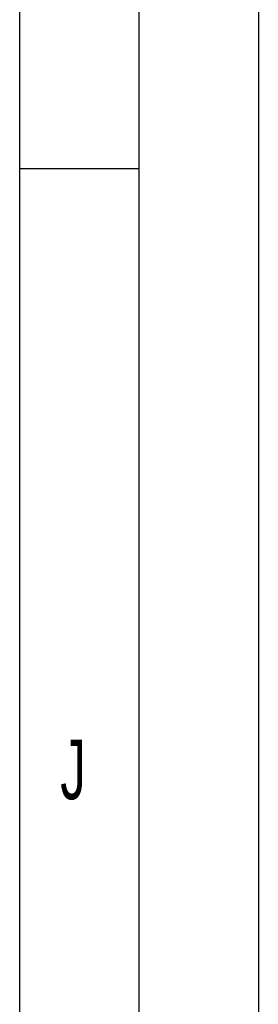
# Model space of a CAD drawing. Header units: millimetres. Extents: x 0 to 841, y 0 to 594.
# Tile 49 of 72: x 831 to 841, y 162 to 203. Entities that reach past the tile are written whole.
import ezdxf

# ---------------------------------------------------------------- set-up
doc = ezdxf.new("R2010")
doc.units = ezdxf.units.MM
doc.header["$LTSCALE"] = 46.255
doc.layers.get('0').update_dxf_attribs({"linetype": 'CONTINUOUS'})
doc.styles.add('TEXTSTYLE_2', font='txt')

msp = doc.modelspace()

# ---------------------------------------------------------------- linework, layer by layer
at = {"color": 5, "linetype": 'Continuous'}
for p, q in [((841, 594), (841, 0)), ((831, 584), (831, 10)), ((831, 197), (836, 197))]:
    msp.add_line(p, q, dxfattribs=at)
at = {"color": 6, "linetype": 'Continuous'}
msp.add_line((836, 5), (836, 589), dxfattribs=at)

# ---------------------------------------------------------------- texts
at = {"color": 5, "linetype": 'Continuous', "style": 'TEXTSTYLE_2', "width": 0.642857}
msp.add_text('J', height=2.50001, dxfattribs=at).set_placement((832.70156, 170.613))

doc.saveas('drawing.dxf')
